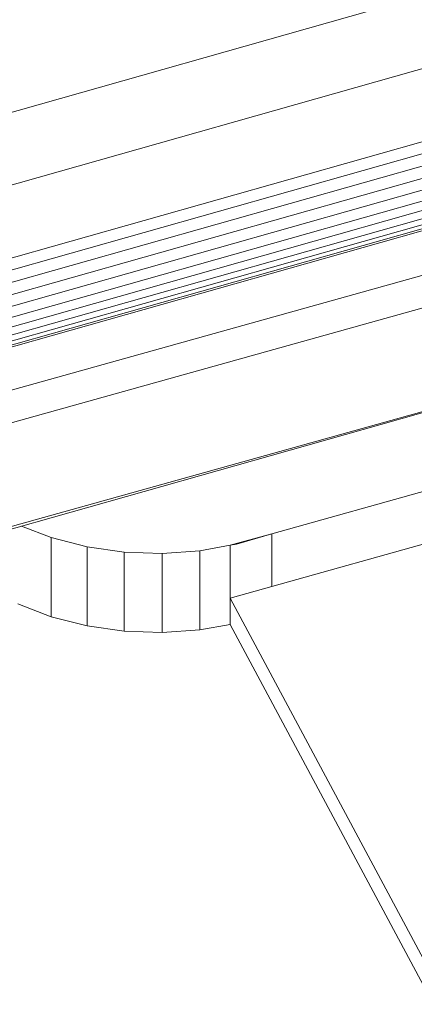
# Model space of a CAD drawing. Header units: millimetres. Extents: x -2220 to 52371, y -4077 to 6953.
# Tile 238 of 256: x 37659 to 37716, y 2103 to 2245. Entities that reach past the tile are written whole.
import ezdxf

# ---------------------------------------------------------------- set-up
doc = ezdxf.new("R2010")
doc.units = ezdxf.units.MM
doc.header["$MEASUREMENT"] = 0
doc.layers.add('Nuevo_09_EI_Mobiliari general', color=7, linetype='Continuous')
doc.layers.add('Nuevo_09_EI_Mobiliari general_Pluma_Nº__1', color=7, linetype='Continuous', lineweight=5)
doc.layers.add('Nuevo_09_EI_Mobiliari general_Pluma_Nº__61', color=7, linetype='Continuous', lineweight=5, true_color=0x6a6a6a)

# ---------------------------------------------------------------- blocks, each defined once
blk = doc.blocks.new('Elem Sección_207_2', base_point=(42615.74, 4689.65))
at = {"layer": 'Nuevo_09_EI_Mobiliari general_Pluma_Nº__1', "color": 7, "linetype": 'Continuous', "lineweight": 5}
for p, q in [((37690.02, 2169.48), (37695.05, 2170.98)), ((37689.08, 2169.32), (37690.02, 2169.48))]:
    blk.add_line(p, q, dxfattribs=at)
at = {"layer": 'Nuevo_09_EI_Mobiliari general_Pluma_Nº__61', "color": 251, "linetype": 'Continuous', "lineweight": 5, "true_color": 0x6a6a6a}
for p, q in [((37477.84, 2180.49), (37709.11, 2245.98)), ((37470.16, 2167.86), (37726.52, 2240.46)), ((37462.48, 2155.23), (37743.92, 2234.93)), ((37745.45, 2233.63), (37463.28, 2153.72)), ((37746.78, 2232.23), (37464.1, 2152.18)), ((37747.86, 2230.78), (37464.92, 2150.65)), ((37748.66, 2229.32), (37465.71, 2149.19)), ((37719.12, 2219.39), (37490.25, 2154.58)), ((37718.49, 2217.84), (37491.38, 2153.52)), ((37718.69, 2216.75), (37493.88, 2153.09)), ((37719.1, 2215.99), (37629.68, 2190.67)), ((37719.37, 2215.49), (37630, 2190.18)), ((37719.49, 2215.26), (37630.12, 2189.95)), ((37632.95, 2184.66), (37729.39, 2211.61)), ((37731.59, 2207.53), (37635, 2180.54)), ((37695.05, 2170.98), (37783.04, 2195.58)), ((37729.54, 2192), (37636.06, 2165.53)), ((37731.59, 2192.65), (37636.07, 2165.96)), ((37695.05, 2163.41), (37783.04, 2188)), ((37659.17, 2172.08), (37663.45, 2170.43)), ((37689.08, 2169.32), (37695.05, 2170.98)), ((37695.05, 2170.98), (37695.05, 2163.41)), ((37663.45, 2170.43), (37668.57, 2169.11)), ((37663.45, 2159.07), (37663.45, 2170.43)), ((37684.75, 2168.53), (37689.08, 2169.32)), ((37689.08, 2161.74), (37689.08, 2169.32)), ((37668.57, 2169.11), (37673.91, 2168.34)), ((37668.57, 2157.75), (37668.57, 2169.11)), ((37673.91, 2168.34), (37679.34, 2168.15)), ((37673.91, 2156.99), (37673.91, 2168.34)), ((37679.34, 2168.15), (37684.75, 2168.53)), ((37679.34, 2168.15), (37679.34, 2156.79)), ((37684.75, 2168.53), (37684.75, 2157.18)), ((37689.08, 2161.74), (37695.05, 2163.41)), ((37663.45, 2159.07), (37658.66, 2160.92)), ((37689.08, 2157.96), (37689.08, 2161.74)), ((37689.08, 2161.74), (37718.25, 2107.27)), ((37668.57, 2157.75), (37663.45, 2159.07)), ((37689.08, 2157.96), (37684.75, 2157.18)), ((37718.25, 2103.48), (37689.08, 2157.96)), ((37673.91, 2156.99), (37668.57, 2157.75)), ((37679.34, 2156.79), (37673.91, 2156.99)), ((37684.75, 2157.18), (37679.34, 2156.79))]:
    blk.add_line(p, q, dxfattribs=at)

msp = doc.modelspace()

# ---------------------------------------------------------------- block references
at = {"layer": 'Nuevo_09_EI_Mobiliari general', "lineweight": 0}
msp.add_blockref('Elem Sección_207_2', (42615.74, 4689.65), dxfattribs=at)

doc.saveas('drawing.dxf')
